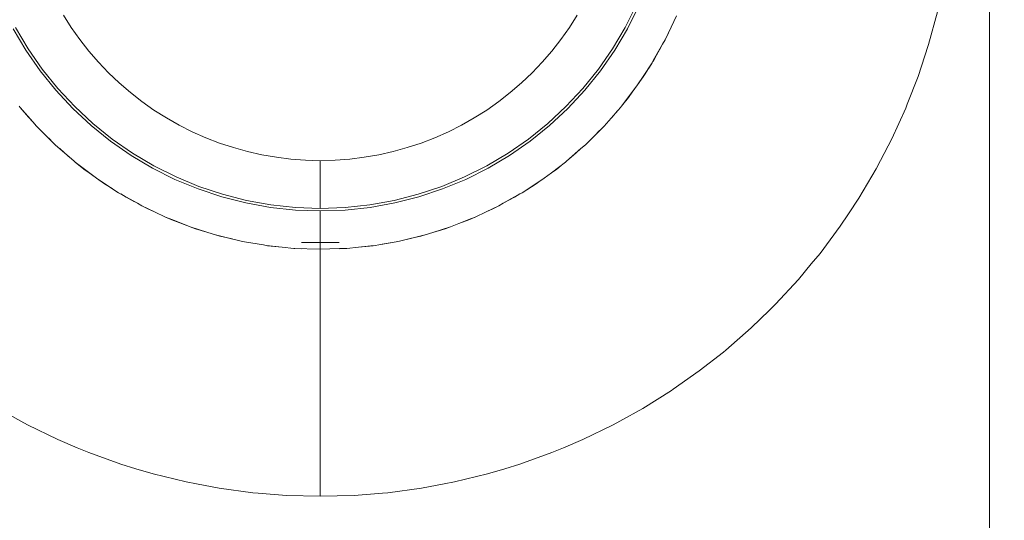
# Model space of a CAD drawing. Header units: millimetres. Extents: x 2826 to 3034, y 1533 to 1590.
# Tile 10 of 15: x 2924.185 to 2924.464, y 1553.722 to 1553.864. Entities that reach past the tile are written whole.
import ezdxf
from ezdxf.enums import TextEntityAlignment as Align

# ---------------------------------------------------------------- set-up
doc = ezdxf.new("R2010")
doc.units = ezdxf.units.MM
doc.layers.add('_Caneta_No__220', color=7, linetype='Continuous', lineweight=15, true_color=0x8a8a8a)
doc.styles.add('ESTILO_GERADO_2', font='arial.ttf')

# ---------------------------------------------------------------- blocks, each defined once
blk = doc.blocks.new('A$Cf44ad3b2')
at = {"layer": '_Caneta_No__220'}
h = blk.add_hatch(dxfattribs=at)
h.set_pattern_fill('TIJOLO_COMUM_0005', color=256, style=0, pattern_type=2)
h.set_pattern_definition([(45, (15.86372, 12.64105), (-0.114905, 0.114905), [])])
h.paths.add_polyline_path([(16.81372, 21.15793), (16.66372, 21.15793), (16.66372, 20.31526), (16.81372, 20.31526)])
for p, q in [((16.66372, 13.84105), (16.66372, 22.43888)), ((16.56048, 20.5684), (16.56362, 20.57468)), ((16.56429, 20.57438), (16.56112, 20.56805)), ((16.64897, 20.57284), (16.64645, 20.56359)), ((16.40134, 20.57194), (16.40357, 20.56842)), ((16.54466, 20.56842), (16.54689, 20.57194)), ((16.57501, 20.57173), (16.5735, 20.56855)), ((16.39072, 20.56196), (16.38711, 20.56805)), ((16.38775, 20.5684), (16.39134, 20.56236)), ((16.40357, 20.56842), (16.40597, 20.56502)), ((16.54226, 20.56502), (16.54466, 20.56842)), ((16.55689, 20.56236), (16.56048, 20.5684)), ((16.56112, 20.56805), (16.55751, 20.56196)), ((16.5735, 20.56855), (16.57178, 20.56495)), ((16.57277, 20.5669), (16.57178, 20.56495)), ((16.57351, 20.56854), (16.57277, 20.5669)), ((16.57395, 20.56951), (16.57351, 20.56854)), ((16.40597, 20.56502), (16.40853, 20.56173)), ((16.5397, 20.56173), (16.54226, 20.56502)), ((16.57178, 20.56495), (16.57109, 20.56372)), ((16.39476, 20.55615), (16.39072, 20.56196)), ((16.39134, 20.56236), (16.39534, 20.55659)), ((16.40853, 20.56173), (16.41125, 20.55858)), ((16.53698, 20.55858), (16.5397, 20.56173)), ((16.55289, 20.55659), (16.55689, 20.56236)), ((16.55751, 20.56196), (16.55347, 20.55615)), ((16.57109, 20.56372), (16.56845, 20.55902)), ((16.57064, 20.56291), (16.56938, 20.56056)), ((16.64636, 20.56331), (16.64344, 20.55449)), ((16.64645, 20.56359), (16.64636, 20.56331)), ((16.41125, 20.55858), (16.41412, 20.55556)), ((16.53411, 20.55556), (16.53698, 20.55858)), ((16.56845, 20.55902), (16.5681, 20.5584)), ((16.56831, 20.55875), (16.5681, 20.5584)), ((16.56846, 20.55901), (16.56831, 20.55875)), ((16.56884, 20.55964), (16.56846, 20.55901)), ((16.56938, 20.56056), (16.56884, 20.55964)), ((16.3992, 20.55064), (16.39476, 20.55615)), ((16.39534, 20.55659), (16.39975, 20.55112)), ((16.54848, 20.55112), (16.55289, 20.55659)), ((16.55347, 20.55615), (16.54903, 20.55064)), ((16.5681, 20.5584), (16.56553, 20.55448)), ((16.56659, 20.55599), (16.56639, 20.55567)), ((16.56692, 20.5565), (16.56659, 20.55599)), ((16.56733, 20.55715), (16.56692, 20.5565)), ((16.5678, 20.55791), (16.56733, 20.55715)), ((16.56808, 20.55838), (16.5678, 20.55791)), ((16.41412, 20.55556), (16.41714, 20.55269)), ((16.53109, 20.55269), (16.53411, 20.55556)), ((16.56553, 20.55448), (16.56398, 20.55212)), ((16.56558, 20.55444), (16.56398, 20.55212)), ((16.56558, 20.55444), (16.56631, 20.55556)), ((16.56639, 20.55567), (16.56631, 20.55556)), ((16.64344, 20.55449), (16.64039, 20.54668)), ((16.40402, 20.54546), (16.3992, 20.55064)), ((16.39975, 20.55112), (16.40454, 20.54598)), ((16.41714, 20.55269), (16.42029, 20.54997)), ((16.52794, 20.54997), (16.53109, 20.55269)), ((16.54369, 20.54598), (16.54848, 20.55112)), ((16.54903, 20.55064), (16.54421, 20.54546)), ((16.56398, 20.55212), (16.55944, 20.54614)), ((16.56243, 20.55006), (16.56398, 20.55212)), ((16.42029, 20.54997), (16.42357, 20.54741)), ((16.42357, 20.54741), (16.42698, 20.54501)), ((16.52125, 20.54501), (16.52466, 20.54741)), ((16.52466, 20.54741), (16.52794, 20.54997)), ((16.56138, 20.54859), (16.55944, 20.54614)), ((16.56243, 20.55006), (16.56138, 20.54859)), ((16.3891, 20.54578), (16.38879, 20.54614)), ((16.3891, 20.54578), (16.39141, 20.54303)), ((16.39264, 20.54171), (16.3891, 20.54578)), ((16.4092, 20.54064), (16.40402, 20.54546)), ((16.40454, 20.54598), (16.40968, 20.54119)), ((16.42698, 20.54501), (16.4305, 20.54278)), ((16.51773, 20.54278), (16.52125, 20.54501)), ((16.53855, 20.54119), (16.54369, 20.54598)), ((16.54421, 20.54546), (16.53903, 20.54064)), ((16.55913, 20.54578), (16.55451, 20.54048)), ((16.55817, 20.54468), (16.55682, 20.54303)), ((16.55944, 20.54614), (16.55913, 20.54578)), ((16.63995, 20.54557), (16.63599, 20.53684)), ((16.64039, 20.54668), (16.63995, 20.54557)), ((16.39264, 20.54171), (16.39141, 20.54303)), ((16.4305, 20.54278), (16.43412, 20.54073)), ((16.51411, 20.54073), (16.51773, 20.54278)), ((16.55559, 20.54171), (16.55682, 20.54303)), ((16.39372, 20.54048), (16.39264, 20.54171)), ((16.39633, 20.53777), (16.39372, 20.54048)), ((16.39638, 20.53782), (16.39372, 20.54048)), ((16.41471, 20.5362), (16.4092, 20.54064)), ((16.40968, 20.54119), (16.41515, 20.53679)), ((16.43412, 20.54073), (16.43784, 20.53886)), ((16.51039, 20.53886), (16.51411, 20.54073)), ((16.53308, 20.53679), (16.53855, 20.54119)), ((16.53903, 20.54064), (16.53352, 20.5362)), ((16.55451, 20.54048), (16.55185, 20.53782)), ((16.55324, 20.53921), (16.5519, 20.53777)), ((16.39776, 20.53644), (16.39633, 20.53777)), ((16.39903, 20.53516), (16.39638, 20.53782)), ((16.42052, 20.53216), (16.41471, 20.5362)), ((16.41515, 20.53679), (16.42092, 20.53278)), ((16.43784, 20.53886), (16.44165, 20.53717)), ((16.44165, 20.53717), (16.44553, 20.53567)), ((16.5027, 20.53567), (16.50658, 20.53717)), ((16.50658, 20.53717), (16.51039, 20.53886)), ((16.52731, 20.53278), (16.53308, 20.53679)), ((16.53352, 20.5362), (16.52771, 20.53216)), ((16.55185, 20.53782), (16.5492, 20.53516)), ((16.5519, 20.53777), (16.5492, 20.53516)), ((16.63599, 20.53684), (16.63282, 20.53073)), ((16.40434, 20.53054), (16.39903, 20.53516)), ((16.40027, 20.53408), (16.40159, 20.53285)), ((16.44553, 20.53567), (16.44949, 20.53437)), ((16.44949, 20.53437), (16.4535, 20.53326)), ((16.49473, 20.53326), (16.49874, 20.53437)), ((16.49874, 20.53437), (16.5027, 20.53567)), ((16.54796, 20.53408), (16.54389, 20.53054)), ((16.54796, 20.53408), (16.54664, 20.53285)), ((16.5492, 20.53516), (16.54796, 20.53408)), ((16.40323, 20.5315), (16.40159, 20.53285)), ((16.42661, 20.52855), (16.42052, 20.53216)), ((16.42092, 20.53278), (16.42696, 20.5292)), ((16.4535, 20.53326), (16.45756, 20.53234)), ((16.45756, 20.53234), (16.46167, 20.53163)), ((16.46167, 20.53163), (16.4658, 20.53112)), ((16.4658, 20.53112), (16.46995, 20.53082)), ((16.47411, 20.53067), (16.46995, 20.53082)), ((16.47411, 20.53067), (16.47828, 20.53082)), ((16.47411, 20.53065), (16.47411, 20.53066)), ((16.47411, 20.53065), (16.47411, 20.53058)), ((16.47411, 20.53039), (16.47411, 20.53058)), ((16.47828, 20.53082), (16.48243, 20.53112)), ((16.48243, 20.53112), (16.48656, 20.53163)), ((16.48656, 20.53163), (16.49067, 20.53234)), ((16.49067, 20.53234), (16.49473, 20.53326)), ((16.52127, 20.5292), (16.52731, 20.53278)), ((16.52771, 20.53216), (16.52162, 20.52855)), ((16.54389, 20.53054), (16.54664, 20.53285)), ((16.63282, 20.53073), (16.63157, 20.52834)), ((16.4047, 20.53023), (16.40434, 20.53054)), ((16.4047, 20.53023), (16.40715, 20.52829)), ((16.41068, 20.52569), (16.4047, 20.53023)), ((16.40861, 20.52724), (16.40715, 20.52829)), ((16.43293, 20.52538), (16.42661, 20.52855)), ((16.42696, 20.5292), (16.43324, 20.52605)), ((16.47411, 20.53039), (16.47411, 20.53018)), ((16.47411, 20.53018), (16.47411, 20.52984)), ((16.47411, 20.52984), (16.47411, 20.52974)), ((16.47411, 20.52935), (16.47411, 20.52974)), ((16.47411, 20.52935), (16.47411, 20.52916)), ((16.47411, 20.52861), (16.47411, 20.52916)), ((16.47411, 20.52861), (16.47411, 20.52834)), ((16.47411, 20.52763), (16.47411, 20.52834)), ((16.51499, 20.52605), (16.52127, 20.5292)), ((16.52162, 20.52855), (16.5153, 20.52538)), ((16.54353, 20.53023), (16.53961, 20.52725)), ((16.54108, 20.52829), (16.53962, 20.52724)), ((16.54233, 20.52932), (16.54108, 20.52829)), ((16.54389, 20.53054), (16.54353, 20.53023)), ((16.63157, 20.52834), (16.62671, 20.52008)), ((16.40861, 20.52724), (16.41068, 20.52569)), ((16.413, 20.52409), (16.41068, 20.52569)), ((16.41304, 20.52415), (16.41068, 20.52569)), ((16.43947, 20.52268), (16.43293, 20.52538)), ((16.43324, 20.52605), (16.43973, 20.52336)), ((16.47411, 20.52763), (16.47411, 20.52721)), ((16.47411, 20.52652), (16.47411, 20.52721)), ((16.47411, 20.52652), (16.47411, 20.52639)), ((16.47411, 20.52639), (16.47411, 20.52573)), ((16.47411, 20.52481), (16.47411, 20.52573)), ((16.5085, 20.52336), (16.51499, 20.52605)), ((16.5153, 20.52538), (16.50876, 20.52268)), ((16.53755, 20.52569), (16.53519, 20.52415)), ((16.53961, 20.52725), (16.53755, 20.52569)), ((16.53962, 20.52724), (16.53755, 20.52569)), ((16.41511, 20.52278), (16.413, 20.52409)), ((16.41696, 20.52157), (16.41304, 20.52415)), ((16.44619, 20.52044), (16.43947, 20.52268)), ((16.43973, 20.52336), (16.44639, 20.52115)), ((16.47411, 20.52389), (16.47411, 20.52481)), ((16.47411, 20.52389), (16.47411, 20.52305)), ((16.47411, 20.5218), (16.47411, 20.52305)), ((16.50184, 20.52115), (16.5085, 20.52336)), ((16.50876, 20.52268), (16.50204, 20.52044)), ((16.53519, 20.52415), (16.53127, 20.52157)), ((16.53523, 20.52409), (16.53127, 20.52157)), ((16.53641, 20.52494), (16.53523, 20.52409)), ((16.42228, 20.51858), (16.41696, 20.52157)), ((16.41757, 20.52123), (16.41911, 20.52029)), ((16.42147, 20.51903), (16.41911, 20.52029)), ((16.45304, 20.51869), (16.44619, 20.52044)), ((16.44639, 20.52115), (16.4532, 20.51941)), ((16.47411, 20.5218), (16.47411, 20.52114)), ((16.47411, 20.52114), (16.47411, 20.51915)), ((16.49503, 20.51941), (16.50184, 20.52115)), ((16.50204, 20.52044), (16.49519, 20.51869)), ((16.53066, 20.52123), (16.52595, 20.51858)), ((16.52595, 20.51858), (16.52911, 20.52029)), ((16.53066, 20.52123), (16.52911, 20.52029)), ((16.53127, 20.52157), (16.53066, 20.52123)), ((16.62671, 20.52008), (16.62373, 20.51559)), ((16.42351, 20.51789), (16.42228, 20.51858)), ((16.42351, 20.51789), (16.42546, 20.5169)), ((16.42711, 20.51618), (16.42351, 20.51789)), ((16.4271, 20.51616), (16.42546, 20.5169)), ((16.46001, 20.51743), (16.45304, 20.51869)), ((16.4532, 20.51941), (16.46011, 20.51816)), ((16.46704, 20.51668), (16.46001, 20.51743)), ((16.46011, 20.51816), (16.4671, 20.51741)), ((16.47411, 20.51643), (16.46704, 20.51668)), ((16.4671, 20.51741), (16.47411, 20.51716)), ((16.47411, 20.51915), (16.47411, 20.51716)), ((16.47411, 20.51716), (16.48113, 20.51741)), ((16.48119, 20.51668), (16.47411, 20.51643)), ((16.48113, 20.51741), (16.48812, 20.51816)), ((16.48822, 20.51743), (16.48119, 20.51668)), ((16.48812, 20.51816), (16.49503, 20.51941)), ((16.49519, 20.51869), (16.48822, 20.51743)), ((16.52472, 20.51789), (16.52112, 20.51618)), ((16.52277, 20.5169), (16.52113, 20.51616)), ((16.52376, 20.51743), (16.52277, 20.5169)), ((16.52595, 20.51858), (16.52472, 20.51789)), ((16.42807, 20.51572), (16.4271, 20.51616)), ((16.43029, 20.51466), (16.42711, 20.51618)), ((16.43202, 20.51393), (16.43029, 20.51466)), ((16.43204, 20.51397), (16.43029, 20.51466)), ((16.43706, 20.51199), (16.43202, 20.51393)), ((16.43706, 20.51199), (16.43204, 20.51397)), ((16.47411, 20.51643), (16.47411, 20.51499)), ((16.47411, 20.51499), (16.47411, 20.51415)), ((16.47411, 20.51415), (16.47411, 20.51363)), ((16.51619, 20.51397), (16.51095, 20.51191)), ((16.51621, 20.51393), (16.51333, 20.51285)), ((16.51794, 20.51466), (16.51619, 20.51397)), ((16.51621, 20.51393), (16.51794, 20.51466)), ((16.52112, 20.51618), (16.51794, 20.51466)), ((16.52113, 20.51616), (16.51794, 20.51466)), ((16.62373, 20.51559), (16.62141, 20.51209)), ((16.43728, 20.51191), (16.43706, 20.51199)), ((16.43728, 20.51191), (16.43876, 20.51139)), ((16.4422, 20.51035), (16.43728, 20.51191)), ((16.44192, 20.51044), (16.43876, 20.51139)), ((16.47411, 20.51363), (16.47411, 20.51306)), ((16.47411, 20.51306), (16.47411, 20.51204)), ((16.47411, 20.51204), (16.47411, 20.51136)), ((16.47411, 20.51136), (16.47411, 20.51108)), ((16.47411, 20.51108), (16.47411, 20.51019)), ((16.51095, 20.51191), (16.50603, 20.51035)), ((16.50603, 20.51035), (16.50947, 20.51139)), ((16.51095, 20.51191), (16.50947, 20.51139)), ((16.62141, 20.51209), (16.61569, 20.5044)), ((16.44444, 20.50964), (16.4422, 20.51035)), ((16.44564, 20.5093), (16.44444, 20.50964)), ((16.4474, 20.50891), (16.44444, 20.50964)), ((16.4474, 20.5089), (16.44564, 20.5093)), ((16.45173, 20.50786), (16.4474, 20.50891)), ((16.44913, 20.50849), (16.4474, 20.5089)), ((16.47411, 20.51019), (16.47411, 20.50968)), ((16.47411, 20.50968), (16.47411, 20.50864)), ((16.47411, 20.50864), (16.47411, 20.5084)), ((16.47411, 20.50746), (16.47411, 20.5084)), ((16.50379, 20.50964), (16.4965, 20.50786)), ((16.50083, 20.5089), (16.4965, 20.50786)), ((16.50258, 20.5093), (16.50083, 20.5089)), ((16.50379, 20.50964), (16.50258, 20.5093)), ((16.50603, 20.51035), (16.50379, 20.50964)), ((16.45265, 20.50767), (16.45173, 20.50786)), ((16.45266, 20.5077), (16.45173, 20.50786)), ((16.45798, 20.50678), (16.45265, 20.50767)), ((16.45798, 20.50678), (16.45266, 20.5077)), ((16.45914, 20.50658), (16.45798, 20.50678)), ((16.45976, 20.5065), (16.45914, 20.50658)), ((16.46334, 20.50615), (16.45914, 20.50658)), ((16.46334, 20.50614), (16.45976, 20.5065)), ((16.46661, 20.50581), (16.46334, 20.50615)), ((16.46334, 20.50614), (16.46334, 20.50614)), ((16.46692, 20.50579), (16.46661, 20.50581)), ((16.47411, 20.50556), (16.46661, 20.50581)), ((16.46872, 20.50573), (16.46692, 20.50579)), ((16.46872, 20.50573), (16.46872, 20.50573)), ((16.46881, 20.5075), (16.47411, 20.50737)), ((16.47411, 20.50745), (16.46881, 20.5075)), ((16.47411, 20.50746), (16.46881, 20.5075)), ((16.47411, 20.50745), (16.47942, 20.5075)), ((16.47411, 20.50737), (16.47942, 20.5075)), ((16.47942, 20.5075), (16.47411, 20.50746)), ((16.47411, 20.50737), (16.47411, 20.50745)), ((16.47411, 20.50737), (16.47411, 20.50664)), ((16.47411, 20.50664), (16.47411, 20.50649)), ((16.47411, 20.50649), (16.47411, 20.506)), ((16.47411, 20.506), (16.47411, 20.5059)), ((16.47411, 20.5059), (16.47411, 20.50577)), ((16.47411, 20.50577), (16.47411, 20.50556)), ((16.47951, 20.50574), (16.47411, 20.50556)), ((16.47411, 20.50556), (16.47411, 20.49922)), ((16.48162, 20.50581), (16.47951, 20.50574)), ((16.48131, 20.50579), (16.47951, 20.50573)), ((16.47951, 20.50573), (16.47951, 20.50573)), ((16.48162, 20.50581), (16.48131, 20.50579)), ((16.48489, 20.50615), (16.48162, 20.50581)), ((16.48909, 20.50658), (16.48489, 20.50615)), ((16.48847, 20.5065), (16.48489, 20.50614)), ((16.48909, 20.50658), (16.48847, 20.5065)), ((16.49557, 20.5077), (16.48909, 20.50658)), ((16.49557, 20.50767), (16.49168, 20.50703)), ((16.49557, 20.50767), (16.4965, 20.50786)), ((16.4965, 20.50786), (16.49557, 20.5077)), ((16.61569, 20.5044), (16.61321, 20.50141)), ((16.61321, 20.50141), (16.60958, 20.49702)), ((16.47411, 20.49922), (16.47411, 20.49844)), ((16.47411, 20.49844), (16.47411, 20.49299)), ((16.60958, 20.49702), (16.60308, 20.48998)), ((16.47411, 20.49299), (16.47411, 20.49147)), ((16.47411, 20.49147), (16.47411, 20.48691)), ((16.60308, 20.48998), (16.60136, 20.48831)), ((16.47411, 20.48691), (16.47411, 20.4847)), ((16.60136, 20.48831), (16.59621, 20.4833)), ((16.47411, 20.4847), (16.47411, 20.48101)), ((16.59621, 20.4833), (16.589, 20.47699)), ((16.47411, 20.48101), (16.47411, 20.47817)), ((16.47411, 20.47817), (16.47411, 20.47533)), ((16.47411, 20.47533), (16.47411, 20.47195)), ((16.58829, 20.47643), (16.58146, 20.47107)), ((16.589, 20.47699), (16.58829, 20.47643)), ((16.47411, 20.47195), (16.47411, 20.46991)), ((16.47411, 20.46991), (16.47411, 20.46607)), ((16.58146, 20.47107), (16.57411, 20.4659)), ((16.47411, 20.46607), (16.47411, 20.46479)), ((16.47411, 20.46479), (16.47411, 20.46059)), ((16.57362, 20.46556), (16.56549, 20.46048)), ((16.57411, 20.4659), (16.57362, 20.46556)), ((16.38928, 20.45685), (16.38274, 20.46048)), ((16.47411, 20.46059), (16.47411, 20.45999)), ((16.47411, 20.45999), (16.47411, 20.45556)), ((16.56549, 20.46048), (16.55895, 20.45685)), ((16.39112, 20.45583), (16.38928, 20.45685)), ((16.39974, 20.45164), (16.39112, 20.45583)), ((16.47411, 20.45556), (16.47411, 20.45151)), ((16.55711, 20.45583), (16.54849, 20.45164)), ((16.55895, 20.45685), (16.55711, 20.45583)), ((16.40525, 20.44931), (16.39974, 20.45164)), ((16.47411, 20.45151), (16.47411, 20.45105)), ((16.47411, 20.45105), (16.47411, 20.44787)), ((16.54849, 20.45164), (16.54297, 20.44931)), ((16.40857, 20.44792), (16.40525, 20.44931)), ((16.41758, 20.44467), (16.40857, 20.44792)), ((16.47411, 20.44787), (16.47411, 20.44707)), ((16.47411, 20.44707), (16.47411, 20.44466)), ((16.53966, 20.44792), (16.53065, 20.44467)), ((16.54297, 20.44931), (16.53966, 20.44792)), ((16.42188, 20.44337), (16.41758, 20.44467)), ((16.47411, 20.44466), (16.47411, 20.44363)), ((16.53065, 20.44467), (16.52635, 20.44337)), ((16.42676, 20.4419), (16.42188, 20.44337)), ((16.43607, 20.43962), (16.42676, 20.4419)), ((16.47411, 20.44363), (16.47411, 20.44192)), ((16.47411, 20.44192), (16.47411, 20.44078)), ((16.52147, 20.4419), (16.51216, 20.43962)), ((16.52635, 20.44337), (16.52147, 20.4419)), ((16.43901, 20.43907), (16.43607, 20.43962)), ((16.44548, 20.43785), (16.43901, 20.43907)), ((16.47411, 20.44078), (16.47411, 20.43965)), ((16.47411, 20.43965), (16.47411, 20.43853)), ((16.47411, 20.43853), (16.47411, 20.43787)), ((16.50922, 20.43907), (16.50275, 20.43785)), ((16.51216, 20.43962), (16.50922, 20.43907)), ((16.45498, 20.43658), (16.44548, 20.43785)), ((16.45647, 20.43646), (16.45498, 20.43658)), ((16.46453, 20.43581), (16.45647, 20.43646)), ((16.47411, 20.43556), (16.46453, 20.43581)), ((16.47411, 20.43787), (16.47411, 20.43691)), ((16.47411, 20.43691), (16.47411, 20.43659)), ((16.47411, 20.43659), (16.47411, 20.43591)), ((16.47411, 20.43591), (16.47411, 20.43581)), ((16.48369, 20.43581), (16.47411, 20.43556)), ((16.47411, 20.43581), (16.47411, 20.43556)), ((16.49176, 20.43646), (16.48369, 20.43581)), ((16.49325, 20.43658), (16.49176, 20.43646)), ((16.50275, 20.43785), (16.49325, 20.43658))]:
    blk.add_line(p, q, dxfattribs=at)
blk.add_lwpolyline([(16.23275, 20.31526), (16.66372, 20.31526), (16.66372, 21.31794), (16.23275, 21.31794)], close=True, dxfattribs=at)
blk.add_lwpolyline([(16.66372, 21.15793), (16.66372, 20.31526)], dxfattribs=at)
at = {"layer": '_Caneta_No__220', "style": 'ESTILO_GERADO_2'}
for p in [(50.27134, 22.56744), (50.87134, 22.56744)]:
    blk.add_attdef('txt', text='', height=0.12, dxfattribs=at).set_placement(p, align=Align.MIDDLE_CENTER)
blk.add_attdef('txt', text='', height=0.12, rotation=90, dxfattribs=at).set_placement((17.13626, 18.42499), align=Align.MIDDLE_CENTER)

msp = doc.modelspace()

# ---------------------------------------------------------------- block references
msp.add_blockref('A$Cf44ad3b2', (2907.79635, 1533.29297))

doc.saveas('drawing.dxf')
